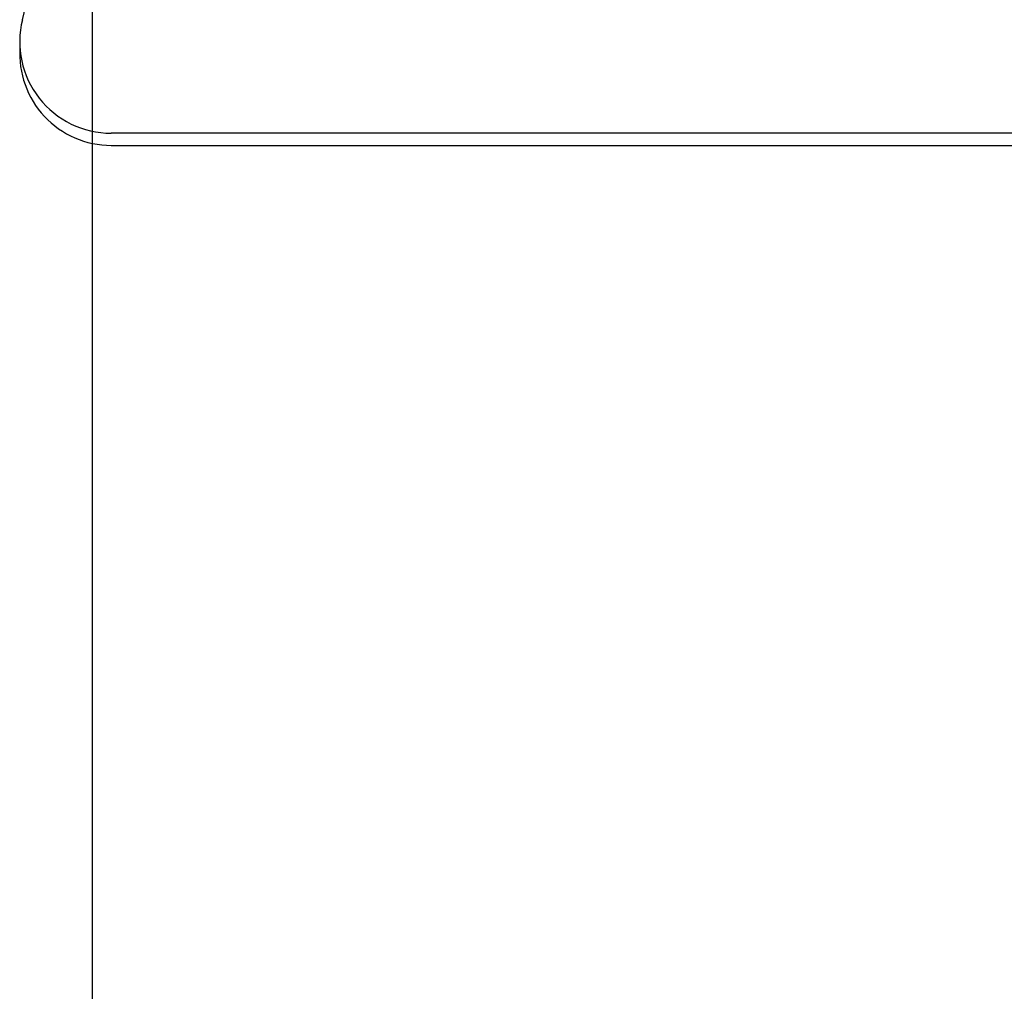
# Model space of a CAD drawing. Extents: x -1276 to 451, y 2026 to 3394.
# Tile 58 of 104: x -537.12 to -536.448, y 3188.757 to 3189.421. Entities that reach past the tile are written whole.
import ezdxf

# ---------------------------------------------------------------- set-up
doc = ezdxf.new("R2010")
doc.units = 0
doc.header["$MEASUREMENT"] = 0
doc.layers.add('SPILL-BUCKET', color=1, linetype='CONTINUOUS')
doc.layers.add('TEXT', color=3, linetype='CONTINUOUS')

msp = doc.modelspace()

# ---------------------------------------------------------------- linework, layer by layer
at = {"layer": 'SPILL-BUCKET', "color": 8, "linetype": 'Continuous'}
for p, q in [((-537.11831, 3189.42064), (-536.92842, 3190.18772)), ((-536.22925, 3189.34312), (-537.05764, 3189.34312)), ((-537.05764, 3189.33484), (-536.20071, 3189.33484))]:
    msp.add_line(p, q, dxfattribs=at)
for centre, start in [((-537.05764, 3189.40562), 166.09585), ((-537.05764, 3189.39734), 176.20265)]:
    msp.add_arc(centre, 0.0625, start, 270, dxfattribs=at)
at = {"layer": 'TEXT'}
msp.add_line((-537.07065, 3199.49832), (-537.07065, 3187.70595), dxfattribs=at)

doc.saveas('drawing.dxf')
